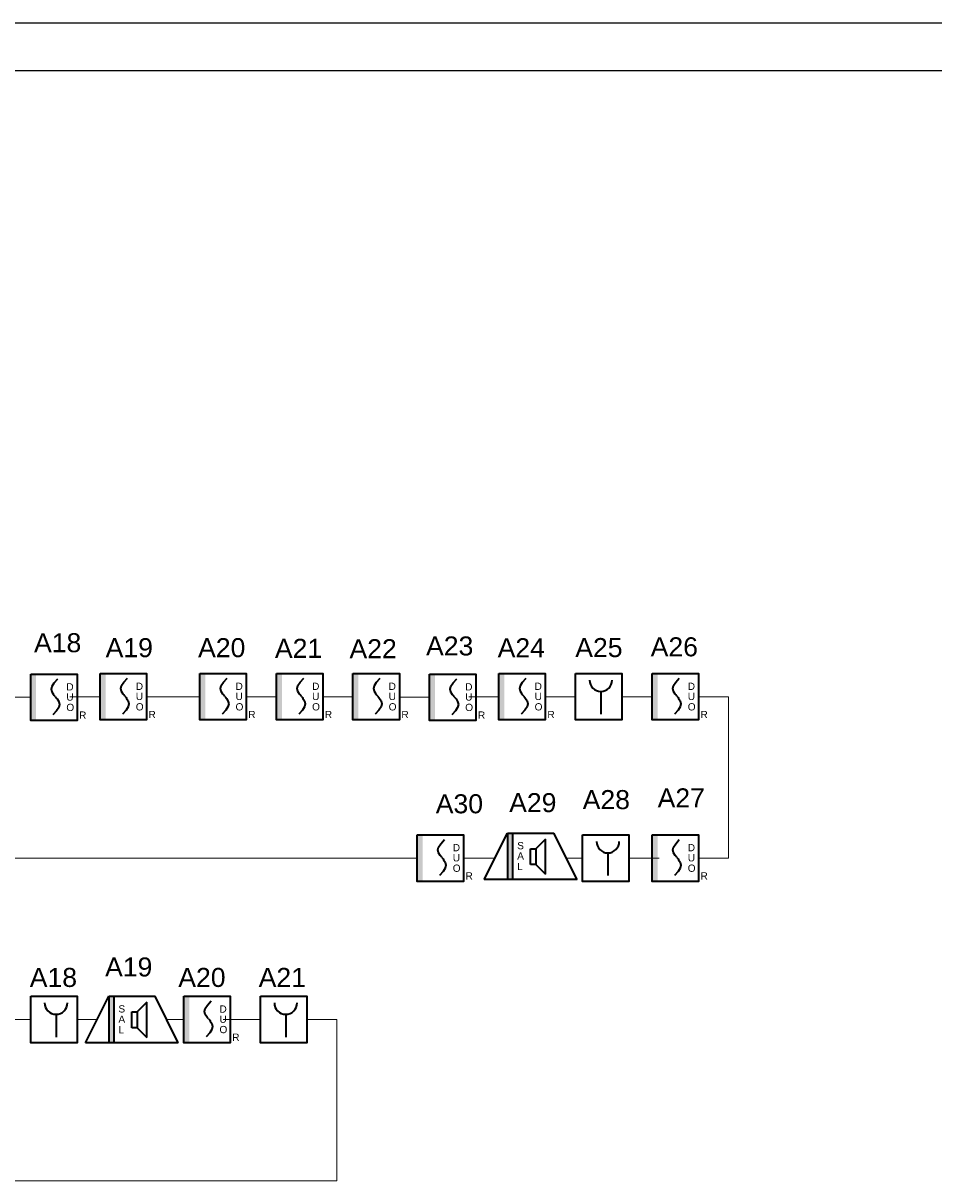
# Model space of a CAD drawing. Header units: millimetres. Extents: x 308 to 111749, y 130 to 32066.
# Tile 6 of 9: x 23156 to 32732, y 17662 to 29830. Entities that reach past the tile are written whole.
import ezdxf
from ezdxf.enums import TextEntityAlignment as Align

# ---------------------------------------------------------------- set-up
doc = ezdxf.new("R2010")
doc.units = ezdxf.units.MM
doc.layers.add('ADT SAP', color=20, linetype='Continuous')
doc.layers.add('CP_LINENORM', color=251, linetype='Continuous', lineweight=25)
doc.layers.add('Elementy SAP', color=1, linetype='Continuous', lineweight=35)
doc.styles.get("Standard").update_dxf_attribs({"font": 'arial.ttf'})

# ---------------------------------------------------------------- blocks, each defined once
blk = doc.blocks.new('DUR')
h = blk.add_hatch(color=256)
h.set_gradient(color1=(255, 0, 0), color2=(224, 0, 0), one_color=1, name='INVSPHERICAL')
h.paths.add_polyline_path([(3.81, 16.26), (3.81, 32.51), (0, 32.51), (0, 16.26)])
h.paths.add_polyline_path([(3.81, 0), (3.81, 16.26), (0, 16.26), (0, 0)])
at = {"linetype": 'Continuous'}
for p, q in [((15.03, 24.04), (16.56, 26.38)), ((16.56, 26.38), (19.11, 29.24)), ((14.52, 21.96), (15.03, 24.04)), ((15.03, 19.87), (14.52, 21.96)), ((16.17, 18.13), (15.03, 19.87)), ((16.56, 17.53), (16.17, 18.13)), ((17.37, 16.63), (16.56, 17.53)), ((17.37, 16.63), (18.18, 15.72)), ((18.18, 15.72), (18.57, 15.12)), ((19.71, 9.21), (18.18, 6.87)), ((18.57, 15.12), (19.71, 13.38)), ((19.71, 13.38), (20.23, 11.29)), ((20.23, 11.29), (19.71, 9.21)), ((18.18, 6.87), (15.63, 4.01))]:
    blk.add_line(p, q, dxfattribs=at)
blk.add_lwpolyline([(0, 32.51), (32.51, 32.51), (32.51, 0), (0, 0)], close=True)
for s, p in [('D', (25, 21.06)), ('U', (25, 13.96)), ('O', (25, 6.68)), ('R', (33.93, 1.27))]:
    blk.add_text(s, height=5.08).set_placement(p)
blk = doc.blocks.new('ROP')
at = {"layer": 'Elementy SAP'}
blk.add_line((17.77, 19.91), (17.77, 3.98), dxfattribs=at)
blk.add_lwpolyline([(0, 32.51), (32.51, 32.51), (32.51, 0), (0, 0)], close=True, dxfattribs=at)
blk.add_arc((17.77, 27.87), 7.96, 180, 0, dxfattribs=at)
blk = doc.blocks.new('SAL')
h = blk.add_hatch(color=256)
h.set_gradient(color1=(255, 0, 0), color2=(255, 0, 0))
h.paths.add_polyline_path([(20.07, 0), (20.07, 32.51), (16.26, 32.51), (16.26, 0)])
for p, q in [((0, 0), (16.26, 32.51)), ((16.26, 32.51), (16.26, 0)), ((16.26, 32.51), (48.77, 32.51)), ((20.07, 0), (20.07, 32.51)), ((65.02, 0), (48.77, 32.51)), ((42.91, 28.31), (36.21, 21.51)), ((42.91, 3.66), (42.91, 28.31)), ((32.35, 21.51), (36.21, 21.51)), ((32.35, 10.46), (32.35, 21.51)), ((36.21, 21.51), (36.21, 10.46)), ((36.21, 10.46), (32.35, 10.46)), ((36.21, 10.46), (42.91, 3.66)), ((65.02, 0), (0, 0))]:
    blk.add_line(p, q)
for s, p in [('S', (23.04, 21.16)), ('A', (23.04, 13.93)), ('L', (23.04, 6.53))]:
    blk.add_text(s, height=5.08).set_placement(p)

msp = doc.modelspace()

# ---------------------------------------------------------------- linework, layer by layer
at = {"layer": 'ADT SAP', "color": 1, "lineweight": 0}
for p, q in [((22918, 22744, 13), (23235, 22744, 13)), ((23648, 22750, 13), (23965, 22750, 13)), ((24453, 22750, 13), (25014, 22750, 13)), ((24697, 22750, 13), (25014, 22750, 13)), ((25502, 22750, 13), (25819, 22750, 13)), ((25502, 22750, 13), (25819, 22750, 13)), ((26307, 22750, 13), (26624, 22750, 13)), ((26307, 22750, 13), (26624, 22750, 13)), ((27111, 22744, 13), (27429, 22744, 13)), ((27842, 22750, 13), (28159, 22750, 13)), ((27842, 22750, 13), (28159, 22750, 13)), ((28647, 22750, 13), (28964, 22750, 13)), ((28647, 22750, 13), (28964, 22750, 13)), ((29451, 22750, 13), (29769, 22750, 13)), ((30256, 22750, 13), (30573, 22750, 13)), ((30573, 21054, 13), (30573, 22750, 13)), ((9081, 21054, 13), (27298, 21054, 13)), ((26381, 21054, 13), (27298, 21054, 13)), ((27786, 21054, 13), (28103, 21054, 13)), ((27786, 21054, 13), (28103, 21054, 13)), ((27916, 21054, 13), (28117, 21054, 13)), ((27916, 21054, 13), (28075, 21054, 13)), ((28869, 21054, 13), (29038, 21054, 13)), ((28880, 21054, 13), (29038, 21054, 13)), ((29526, 21054, 13), (29843, 21054, 13)), ((30256, 21054, 13), (30573, 21054, 13)), ((30256, 21054, 13), (30573, 21054, 13)), ((22918, 19358, 13), (23235, 19358, 13)), ((23723, 19358, 13), (23934, 19358, 13)), ((23723, 19358, 13), (23934, 19358, 13)), ((24666, 19358, 13), (24845, 19358, 13)), ((25258, 19358, 13), (25575, 19358, 13)), ((25332, 19358, 13), (25650, 19358, 13)), ((26137, 19358, 13), (26454, 19358, 13)), ((26454, 17662, 13), (26454, 19358, 13)), ((8858, 17662, 13), (26454, 17662, 13))]:
    msp.add_line(p, q, dxfattribs=at)
at = {"layer": 'CP_LINENORM', "linetype": 'Continuous'}
msp.add_line((42308, 29830, 13), (308, 29830, 13), dxfattribs=at)
at = {"layer": 'CP_LINENORM'}
msp.add_line((41808, 29330, 13), (1808, 29330, 13), dxfattribs=at)

# ---------------------------------------------------------------- block references
at = {"layer": 'Elementy SAP', "xscale": 15, "yscale": 15, "zscale": 15}
for name, p in [('DUR', (23235, 22500, 13)), ('DUR', (23965, 22506, 13)), ('DUR', (25014, 22506, 13)), ('DUR', (25819, 22506, 13)), ('DUR', (26624, 22506, 13)), ('DUR', (27429, 22500, 13)), ('DUR', (28159, 22506, 13)), ('ROP', (28964, 22506, 13)), ('DUR', (29769, 22506, 13)), ('DUR', (27298, 20810, 13)), ('SAL', (28005, 20830, 13)), ('ROP', (29038, 20810, 13)), ('DUR', (29769, 20810, 13)), ('ROP', (23235, 19114, 13)), ('SAL', (23812, 19114, 13)), ('DUR', (24845, 19114, 13)), ('ROP', (25650, 19114, 13))]:
    msp.add_blockref(name, p, dxfattribs=at)

# ---------------------------------------------------------------- texts
at = {"color": 3}
for s, p in [('A18', (23519, 23318, 13)), ('A19', (24272, 23266, 13)), ('A20', (25244, 23266, 13)), ('A21', (26052, 23259, 13)), ('A23', (27641, 23284, 13)), ('A24', (28394, 23265, 13)), ('A25', (29210, 23267, 13)), ('A26', (30003, 23275, 13)), ('A22', (26836, 23255, 13)), ('A27', (30076, 21687, 13)), ('A30', (27743, 21625, 13)), ('A29', (28515, 21637, 13)), ('A28', (29288, 21669, 13)), ('A19', (24266, 19910, 13)), ('A18', (23474, 19800, 13)), ('A20', (25036, 19800, 13)), ('A21', (25881, 19800, 13))]:
    msp.add_text(s, height=200, dxfattribs=at).set_placement(p, align=Align.MIDDLE_CENTER)

doc.saveas('drawing.dxf')
